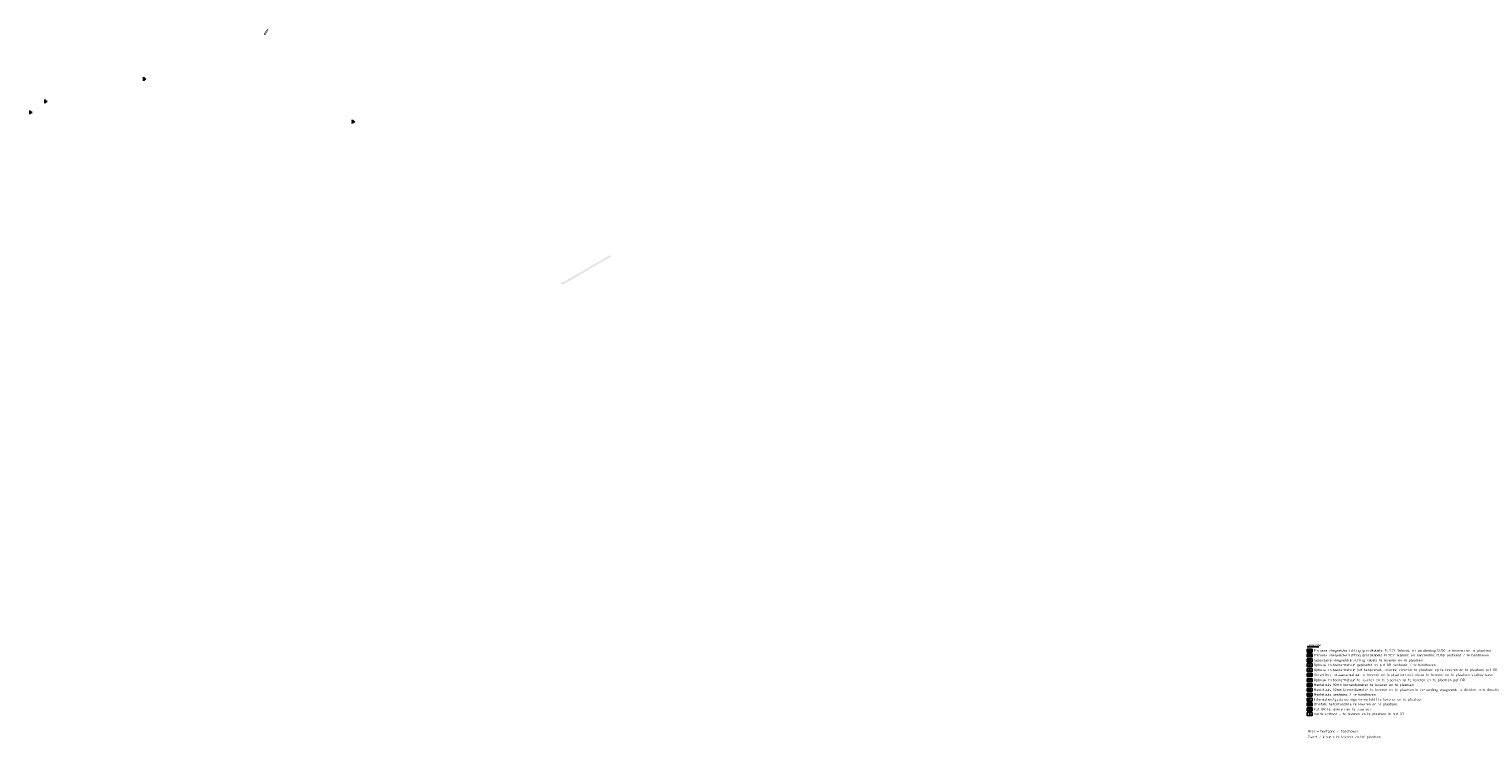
# Model space of a CAD drawing. Header units: metres. Extents: x 176029 to 179341, y 406836 to 408537.
# Tile 27 of 27: x 177841 to 179341, y 407805 to 408537. Entities that reach past the tile are written whole.
import ezdxf

# ---------------------------------------------------------------- set-up
doc = ezdxf.new("R2010")
doc.units = ezdxf.units.M
doc.linetypes.add('DASHED2', pattern=[0.375, 0.25, -0.125])
for name, color, linetype in [('aardelectrode', 210, 'Continuous'), ('B-ET-VVV-IGS', 253, 'Continuous'), ('B-ET-VVV-LUS 4', 253, 'Continuous'), ('N-ET-VVV-LUS 1', 10, 'Continuous'), ('N-ET-VVV-MANTELBUIS', 3, 'Continuous'), ('N-ET-VVV-MONTAGE LUS 8', 1, 'Continuous'), ('opbouw rolbaanlicht', 1, 'Continuous'), ('X-XX-AL-TEKSTEN_LEGENTA-T', 7, 'Continuous')]:
    doc.layers.add(name, color=color, linetype=linetype)
for name, color, linetype, lineweight in [('B-ET-IGS', 10, 'Continuous', 30), ('N-ET-MONTAGE-NIEUWE FUNDATIE', 10, 'Continuous', 30), ('N-ET-Montage-Trafoput nieuw', 1, 'Continuous', 30)]:
    doc.layers.add(name, color=color, linetype=linetype, lineweight=lineweight)
doc.styles.add('NLCS 2.5 mm', font='isocpeur.ttf', dxfattribs={"height": 2.5})
doc.styles.add('Style-ENGINEERING', font='ENGINEERING.shx')

# ---------------------------------------------------------------- blocks, each defined once
blk = doc.blocks.new('licht afstandsmarkeringsbord')
at = {"color": 0}
for p, q in [((0.7, 0), (1.8, 0)), ((0.7, 0), (2.4, 0)), ((2.4, 0), (1.4, 0.2)), ((1.4, 0.2), (1.4, 0))]:
    blk.add_line(p, q, dxfattribs=at)
for points in [[(-0.8, 1.3), (0.7, 1.3), (0.7, -1.2), (-0.8, -1.2)], [(0, 1.3), (0, -1.2)]]:
    blk.add_lwpolyline(points, dxfattribs=at)
blk.add_solid([(1.4, -0.1), (2.4, 0), (1.4, 0.2)], dxfattribs=at)
blk = doc.blocks.new('opbouw rolbaanlicht')
at = {"layer": 'opbouw rolbaanlicht', "color": 0}
blk.add_circle((0, 0), 0.75, dxfattribs=at)
for points in [[(-0.2, 0), (0.1, 0.2), (0.2, 0)], [(-0.2, 0), (-0.2, 0.2), (0.1, 0.2)], [(-0.2, 0.2), (-0.1, 0.2), (0.1, 0.2)], [(-0.2, 0), (-0.2, 0.1), (-0.2, 0.2)], [(-0.2, 0), (0.2, 0), (-0.1, -0.2)], [(-0.1, -0.2), (-0.2, -0.2), (-0.2, 0)], [(-0.2, -0.2), (-0.2, -0.1), (-0.2, 0)], [(0.2, 0), (0.2, -0.2), (-0.1, -0.2)], [(0.1, 0.2), (0.2, 0.2), (0.2, 0)], [(0.2, 0.2), (0.2, 0.1), (0.2, 0)], [(0.2, 0), (0.2, -0.1), (0.2, -0.2)], [(0.2, -0.2), (0.1, -0.2), (-0.1, -0.2)]]:
    blk.add_solid(points, dxfattribs=at)
blk = doc.blocks.new('50E03_GZ008$0$verzonken rolbaanlicht')
at = {"layer": 'N-ET-VVV-MONTAGE LUS 8', "color": 0}
blk.add_circle((0, 0), 0.75, dxfattribs=at)
for start, end in [(155.7857, 180), (130.0714, 154.2857), (104.3571, 128.5714), (78.6429, 102.8571), (52.9286, 77.1429), (27.2143, 51.4286), (1.5, 25.7143), (335.7857, 0), (181.5, 205.7143), (207.2143, 231.4286), (232.9286, 257.1429), (258.6429, 282.8571), (284.3571, 308.5714), (310.0714, 334.2857)]:
    blk.add_arc((0, 0), 1.25, start, end, dxfattribs=at)
at = {"layer": 'N-ET-VVV-MONTAGE LUS 8', "color": 4}
for points in [[(-0.2, 0), (-0.2, 0.1), (-0.2, 0.2)], [(-0.2, 0.2), (-0.1, 0.2), (0.1, 0.2)], [(-0.2, 0), (-0.2, 0.2), (0.1, 0.2)], [(-0.2, 0), (0.1, 0.2), (0.2, 0)], [(-0.2, -0.2), (-0.2, -0.1), (-0.2, 0)], [(-0.1, -0.2), (-0.2, -0.2), (-0.2, 0)], [(-0.2, 0), (0.2, 0), (-0.1, -0.2)], [(0.2, 0), (0.2, -0.2), (-0.1, -0.2)], [(0.1, 0.2), (0.2, 0.2), (0.2, 0)], [(0.2, 0.2), (0.2, 0.1), (0.2, 0)], [(0.2, 0), (0.2, -0.1), (0.2, -0.2)], [(0.2, -0.2), (0.1, -0.2), (-0.1, -0.2)]]:
    blk.add_solid(points, dxfattribs=at)
blk = doc.blocks.new('A$C68DF78CD')
for p, q in [((-99, -682), (-115, -670)), ((-101, -668), (-113, -684))]:
    blk.add_line(p, q)
at = {"linetype": 'ByBlock', "lineweight": -2}
for points in [[(147, -836), (-344, -491), (0, 0), (491, -344)], [(135, -766), (-275, -479), (12, -70), (422, -357)], [(134, -759), (-268, -478), (13, -77), (415, -358)], [(-38, -698), (-151, -618), (-131, -589), (-17, -668)], [(-49, -260), (-90, -232), (-3, -109), (38, -137)], [(22, -256), (-19, -227), (-7, -211), (34, -240)], [(308, -405), (267, -377), (279, -360), (320, -389)]]:
    blk.add_lwpolyline(points, close=True, dxfattribs=at)
blk.add_lwpolyline([(-114, -258), (287, -540)], dxfattribs=at)
at = {"linetype": 'ByBlock', "lineweight": -2, "flags": 128}
blk.add_lwpolyline([(-8, -128), (3, -143), (7, -137), (20, -155)], dxfattribs=at)
at = {"linetype": 'ByBlock', "lineweight": -2}
for centre, radius in [((-133, -608), 5.65), ((-65, -240), 4.79), ((-35, -677), 5.65), ((10, -509), 25), ((14, -128), 4.79)]:
    blk.add_circle(centre, radius, dxfattribs=at)
at = {"linetype": 'ByBlock', "lineweight": -2, "extrusion": (0, 0, -1)}
blk.add_solid([(-20, -155), (-11, -149), (-18, -144)], dxfattribs=at)
at = {"linetype": 'ByBlock', "lineweight": -2, "style": 'Style-ENGINEERING'}
for s, height, p in [('PAS OP H.S.', 10.13, (-66, -226)), ('LEVENS-', 10.1, (-53, -234)), ('GEVAARLIJK', 10.1, (-41, -243))]:
    blk.add_text(s, height=height, rotation=54.987517, dxfattribs=at).set_placement(p)
blk = doc.blocks.new('aardelectrode')
at = {"layer": 'aardelectrode', "linetype": 'Continuous', "lineweight": 0}
for p, q in [((-0.5, 0.3), (0.5, 0.2)), ((-0.2, 0.8), (0, 1)), ((-0.2, 0.7), (0.1, 1)), ((-0.2, 0.6), (0.2, 0.9)), ((-0.2, 0), (0.2, 0)), ((-0.1, 0.5), (0.2, 0.8)), ((0, 0.5), (0.2, 0.7)), ((0, 0.5), (0, -0.8)), ((-0.1, -0.2), (0.1, -0.2))]:
    blk.add_line(p, q, dxfattribs=at)
blk.add_circle((0, 0.8), 0.25, dxfattribs=at)

msp = doc.modelspace()

# ---------------------------------------------------------------- hatches: boundary and pattern name
h = msp.add_hatch(color=256)
h.paths.add_polyline_path([(178087.438, 408536.275), (178087.456, 408536.262), (178087.473, 408536.248), (178087.488, 408536.232), (178087.502, 408536.216), (178087.514, 408536.198), (178087.525, 408536.179), (178087.534, 408536.159), (178087.542, 408536.139), (178087.547, 408536.118), (178087.551, 408536.096), (178087.553, 408536.074), (178087.553, 408536.053), (178087.551, 408536.031), (178087.547, 408536.009), (178087.542, 408535.988), (178087.534, 408535.968), (178087.525, 408535.948), (178087.514, 408535.929), (178084.278, 408530.876), (178084.266, 408530.858), (178084.252, 408530.841), (178084.236, 408530.826), (178084.22, 408530.812), (178084.202, 408530.799), (178084.183, 408530.788), (178084.163, 408530.779), (178084.142, 408530.772), (178084.121, 408530.766), (178084.1, 408530.762), (178084.078, 408530.76), (178084.056, 408530.761), (178084.035, 408530.763), (178084.013, 408530.766), (178083.992, 408530.772), (178083.972, 408530.78), (178083.952, 408530.789), (178083.933, 408530.8), (178083.091, 408531.34), (178083.226, 408531.55), (178083.016, 408531.685), (178086.251, 408536.739), (178086.263, 408536.756), (178086.278, 408536.773), (178086.293, 408536.789), (178086.31, 408536.802), (178086.328, 408536.815), (178086.347, 408536.826), (178086.366, 408536.835), (178086.387, 408536.842), (178086.408, 408536.848), (178086.429, 408536.852), (178086.451, 408536.854), (178086.473, 408536.853), (178086.495, 408536.852), (178086.516, 408536.848), (178086.537, 408536.842), (178086.558, 408536.834), (178086.577, 408536.825), (178086.596, 408536.814)], flags=0)
h.paths.add_polyline_path([(178083.571, 408531.626), (178083.992, 408531.356), (178086.958, 408535.988), (178086.537, 408536.258)], flags=0)
h = msp.add_hatch(color=256)
h.paths.add_polyline_path([(178440.14, 408303.391), (178440.647, 408302.529), (178440.429, 408302.401), (178440.556, 408302.185), (178395.33, 408275.744), (178395.315, 408275.736), (178390.874, 408273.546), (178390.854, 408273.538), (178390.833, 408273.531), (178390.812, 408273.525), (178390.79, 408273.522), (178390.768, 408273.521), (178390.747, 408273.521), (178390.725, 408273.523), (178390.704, 408273.528), (178390.683, 408273.534), (178390.662, 408273.542), (178390.643, 408273.551), (178390.624, 408273.563), (178390.607, 408273.576), (178390.59, 408273.59), (178390.575, 408273.606), (178390.561, 408273.623), (178390.549, 408273.641), (178390.539, 408273.66), (178390.097, 408274.557), (178390.088, 408274.577), (178390.081, 408274.598), (178390.076, 408274.619), (178390.072, 408274.64), (178390.071, 408274.662), (178390.071, 408274.684), (178390.074, 408274.705), (178390.078, 408274.727), (178390.084, 408274.748), (178390.092, 408274.768), (178390.102, 408274.788), (178390.113, 408274.806), (178390.126, 408274.824), (178390.14, 408274.84), (178390.156, 408274.855), (178390.173, 408274.869), (178390.191, 408274.881), (178390.21, 408274.892), (178394.611, 408277.062), (178439.799, 408303.481), (178439.818, 408303.491), (178439.838, 408303.499), (178439.859, 408303.506), (178439.88, 408303.51), (178439.902, 408303.513), (178439.924, 408303.514), (178439.945, 408303.514), (178439.967, 408303.511), (178439.988, 408303.506), (178440.009, 408303.5), (178440.029, 408303.492), (178440.048, 408303.482), (178440.067, 408303.47), (178440.084, 408303.457), (178440.1, 408303.442), (178440.115, 408303.427), (178440.128, 408303.409)], flags=0)
h.paths.add_polyline_path([(178390.656, 408274.554), (178390.877, 408274.105), (178395.085, 408276.181), (178440.089, 408302.492), (178439.836, 408302.923), (178394.856, 408276.626), (178394.841, 408276.617)], flags=0)

# ---------------------------------------------------------------- linework, layer by layer
at = {"layer": 'B-ET-VVV-LUS 4', "color": 10}
msp.add_line((179160.304, 407895.817), (179163.484, 407895.817), dxfattribs=at)
at = {"layer": 'B-ET-VVV-LUS 4'}
msp.add_line((179160.304, 407890.817), (179163.484, 407890.817), dxfattribs=at)
at = {"layer": 'B-ET-VVV-LUS 4', "color": 10, "linetype": 'DASHED2'}
msp.add_line((179160.304, 407885.817), (179163.484, 407885.817), dxfattribs=at)
at = {"layer": 'N-ET-MONTAGE-NIEUWE FUNDATIE'}
msp.add_lwpolyline([(179162.97, 407839.296), (179160.978, 407839.296), (179160.98, 407841.293), (179162.973, 407841.293), (179162.97, 407839.296)], dxfattribs=at)
at = {"layer": 'N-ET-VVV-MANTELBUIS'}
msp.add_lwpolyline([(179163.24, 407860.423), (179160.445, 407860.426), (179160.45, 407860.168), (179163.244, 407860.165)], close=True, dxfattribs=at)
at = {"layer": 'N-ET-VVV-MANTELBUIS', "color": 210}
msp.add_lwpolyline([(179163.24, 407855.423), (179160.445, 407855.426), (179160.45, 407855.168), (179163.244, 407855.165)], close=True, dxfattribs=at)
at = {"layer": 'N-ET-VVV-MANTELBUIS', "color": 252, "true_color": 0x939598}
msp.add_lwpolyline([(179163.24, 407850.423), (179160.445, 407850.426), (179160.45, 407850.168), (179163.244, 407850.165)], close=True, dxfattribs=at)
at = {"layer": 'X-XX-AL-TEKSTEN_LEGENTA-T', "flags": 128}
for points in [[(179159.413, 407899.817), (179171.366, 407899.817)], [(179159.413, 407897.317), (179159.413, 407894.317), (179164.413, 407894.317), (179164.413, 407897.317), (179159.413, 407897.317)], [(179159.413, 407892.317), (179159.413, 407889.317), (179164.413, 407889.317), (179164.413, 407892.317), (179159.413, 407892.317)], [(179159.413, 407887.317), (179159.413, 407884.317), (179164.413, 407884.317), (179164.413, 407887.317), (179159.413, 407887.317)], [(179159.413, 407882.317), (179159.413, 407879.317), (179164.413, 407879.317), (179164.413, 407882.317), (179159.413, 407882.317)], [(179159.413, 407877.191), (179159.413, 407874.191), (179164.413, 407874.191), (179164.413, 407877.191), (179159.413, 407877.191)], [(179159.413, 407872.227), (179159.413, 407869.227), (179164.413, 407869.227), (179164.413, 407872.227), (179159.413, 407872.227)], [(179159.413, 407866.794), (179159.413, 407863.794), (179164.413, 407863.794), (179164.413, 407866.794), (179159.413, 407866.794)], [(179159.413, 407861.794), (179159.413, 407858.794), (179164.413, 407858.794), (179164.413, 407861.794), (179159.413, 407861.794)], [(179159.413, 407856.794), (179159.413, 407853.794), (179164.413, 407853.794), (179164.413, 407856.794), (179159.413, 407856.794)], [(179159.413, 407851.794), (179159.413, 407848.794), (179164.413, 407848.794), (179164.413, 407851.794), (179159.413, 407851.794)], [(179159.413, 407846.794), (179159.413, 407843.794), (179164.413, 407843.794), (179164.413, 407846.794), (179159.413, 407846.794)], [(179159.413, 407841.794), (179159.413, 407838.794), (179164.413, 407838.794), (179164.413, 407841.794), (179159.413, 407841.794)], [(179159.413, 407836.794), (179159.413, 407833.794), (179164.413, 407833.794), (179164.413, 407836.794), (179159.413, 407836.794)], [(179159.413, 407831.794), (179159.413, 407828.794), (179164.413, 407828.794), (179164.413, 407831.794), (179159.413, 407831.794)]]:
    msp.add_lwpolyline(points, dxfattribs=at)

# ---------------------------------------------------------------- block references
at = {"layer": 'aardelectrode', "rotation": 0.03817173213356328}
msp.add_blockref('aardelectrode', (179161.913, 407830.294), dxfattribs=at)
at = {"layer": 'B-ET-IGS', "rotation": 179.9999999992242}
msp.add_blockref('licht afstandsmarkeringsbord', (179161.913, 407845.294), dxfattribs=at)
at = {"layer": 'B-ET-VVV-IGS'}
for p in [(177958.829, 408485.344), (177857.058, 408462.156), (177841.438, 408450.911), (178174.219, 408441.358)]:
    msp.add_blockref('licht afstandsmarkeringsbord', p, dxfattribs=at)
at = {"layer": 'B-ET-VVV-LUS 4'}
msp.add_blockref('opbouw rolbaanlicht', (179161.852, 407880.679), dxfattribs=at)
at = {"layer": 'B-ET-VVV-LUS 4', "color": 210}
msp.add_blockref('opbouw rolbaanlicht', (179161.852, 407875.553), dxfattribs=at)
at = {"layer": 'N-ET-Montage-Trafoput nieuw', "linetype": 'Continuous', "xscale": 0.002500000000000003, "yscale": 0.002500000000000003, "zscale": 2.5, "rotation": 35.17583415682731}
msp.add_blockref('A$C68DF78CD', (179161.161, 407835.985, 0), dxfattribs=at)
at = {"layer": 'N-ET-VVV-LUS 1'}
msp.add_blockref('opbouw rolbaanlicht', (179161.913, 407865.294), dxfattribs=at)
at = {"layer": 'N-ET-VVV-MONTAGE LUS 8', "color": 10}
msp.add_blockref('50E03_GZ008$0$verzonken rolbaanlicht', (179161.913, 407870.727), dxfattribs=at)

# ---------------------------------------------------------------- texts
at = {"layer": 'X-XX-AL-TEKSTEN_LEGENTA-T', "style": 'NLCS 2.5 mm'}
for s, p in [('Legenda', (179159.064, 407900.608)), ('Secundaire vliegveldverlichting kabels te leveren en te plaatsen', (179166.066, 407884.77)), ('Primaire vliegveldverlichting grondkabels: FLYCY 1x6mm2, en aardleiding CU50 te leveren en te plaatsen', (179166.066, 407894.77)), ('Primaire vliegveldverlichting grondkabels FLYCY 1x6mm2, en aardleiding CU50 bestaand / te handhaven', (179166.066, 407889.77)), ('Verzonken rolbaanarmatuur te leveren en te plaatsen incl. nieuw te leveren en te plaatsen shallow base', (179166.066, 407869.68)), ('Opbouw rolbaanarmatuur geplaatst op put OR bestaand / te handhaven', (179166.066, 407879.77)), ('Opbouw rolbaanarmatuur (uit hergebruik, levering directie) te plaatsen op te leveren en te plaatsen put OR', (179166.066, 407874.644)), ('Opbouw rolbaanarmatuur te leveren en te plaatsen op te leveren en te plaatsen put OR ', (179166.066, 407864.247)), ('Mantelbuis 90mm binnendiameter te leveren en te plaatsen', (179166.066, 407859.247)), ('Mantelbuis 32mm binnendiameter te leveren en te plaatsen in verharding, zaagsnede te dichten i.o.m. directie', (179166.066, 407854.247)), ('(Prefab) betonfundatie te leveren en te plaatsen', (179166.066, 407839.247)), ('Mantelbuis bestaand / te handhaven', (179166.066, 407849.247)), ('Information/guidance sign (onverlicht) te leveren en te plaatsen', (179166.066, 407844.247)), ('Aardelektrode - te leveren en te plaatsen in put OR', (179166.066, 407829.247)), ('Put OR te leveren en te plaatsen', (179166.066, 407834.247)), ('Grijs = bestaand / handhaven', (179160.008, 407811.3)), ('Zwart / kleur = te leveren en/of plaatsen', (179160.028, 407805.469))]:
    msp.add_text(s, height=2.5, dxfattribs=at).set_placement(p)

doc.saveas('drawing.dxf')
